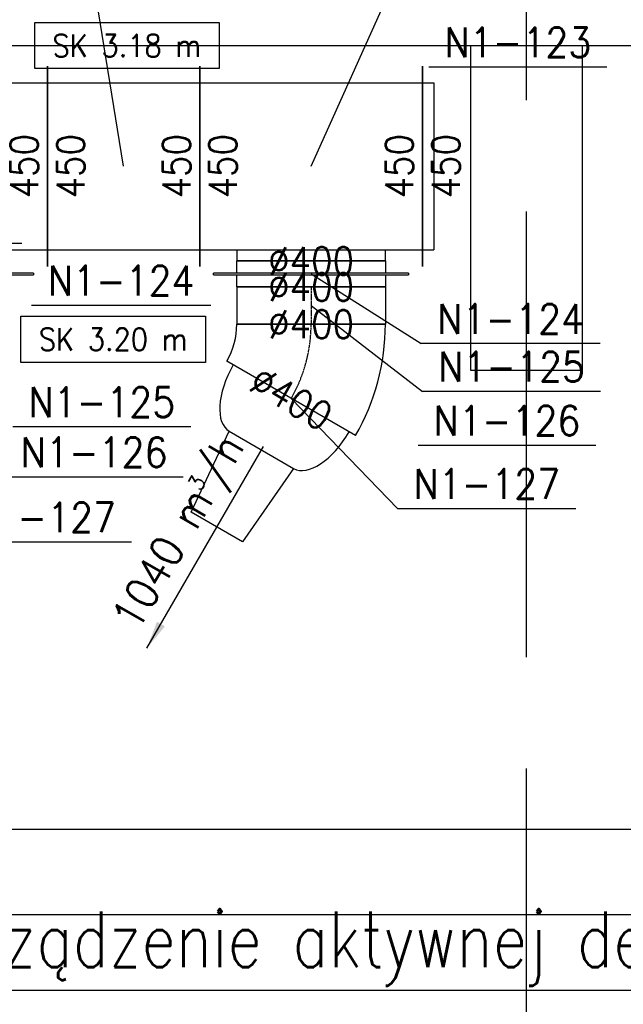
# Model space of a CAD drawing. Header units: millimetres. Extents: x -56303 to -45239, y -20463 to -4540.
# Tile 198 of 256: x -51759 to -51596, y -11848 to -11583. Entities that reach past the tile are written whole.
import ezdxf

# ---------------------------------------------------------------- set-up
doc = ezdxf.new("R2010")
doc.units = ezdxf.units.MM
doc.linetypes.add('ACAD_ISO02W100', pattern=[15, 12, -3])
doc.linetypes.add('DASHDOT', pattern=[1, 0.5, -0.25, 0, -0.25])
for name, color, linetype in [('_HVAC_opis', 3, 'Continuous'), ('_HVAC_podkład', 8, 'Continuous'), ('FLUID-N1', 7, 'Continuous'), ('FLUID-N1-60-INF', 7, 'Continuous'), ('FLUID-N1-75-DIM', 7, 'Continuous'), ('FLUID-N1-80-NUM', 7, 'Continuous'), ('FLUID-N1-85-ARRGR', 7, 'Continuous'), ('FLUID-N1-SYM', 7, 'Continuous')]:
    doc.layers.add(name, color=color, linetype=linetype)
doc.styles.add('DACH_SZACHTY_20_05_2011_JM_xref_CAD$0$OPIS1', font='ROMANS.SHX', dxfattribs={"width": 0.9})
doc.styles.add('FDBES', font='simplex.shx')
doc.styles.add('OPIS1', font='ROMANS.SHX', dxfattribs={"width": 0.9})
doc.dimstyles.new('FDBES', dxfattribs={"dimscale": 50, "dimtxt": 4, "dimasz": 2.5, "dimexe": 0.8, "dimexo": 2, "dimgap": 1, "dimtad": 1, "dimdsep": 46, "dimtxsty": 'FDBES', "dimcen": 2.5, "dimclrd": 4, "dimclre": 5, "dimadec": 0, "dimazin": 0, "dimtfac": 1, "dimtmove": 0, "dimatfit": 3, "dimfxl": 1, "dimarcsym": 0})
doc.dimstyles.new('wymiar', dxfattribs={"dimtxt": 8, "dimasz": 5, "dimexe": 0.1, "dimexo": 0.1, "dimgap": 1, "dimtad": 1, "dimdec": 0, "dimlfac": 10, "dimdsep": 46, "dimtxsty": 'OPIS1', "dimblk": 'OBLIQUE', "dimcen": 10, "dimclrd": 256, "dimclre": 256, "dimadec": 0, "dimazin": 0, "dimtfac": 1, "dimtdec": 0, "dimtmove": 0, "dimatfit": 3, "dimfxl": 1, "dimarcsym": 0})

# ---------------------------------------------------------------- blocks, each defined once
blk = doc.blocks.new('*U569')
at = {"color": 132, "linetype": 'Continuous', "lineweight": -2}
for p, q in [((-205, -270), (-205, 270)), ((205, 270), (205, -270))]:
    blk.add_line(p, q, dxfattribs=at)
at = {"color": 0, "linetype": 'ByBlock', "lineweight": -2}
for p, q in [((-205, 225), (205, 225)), ((-205, -225), (205, -225))]:
    blk.add_line(p, q, dxfattribs=at)
blk = doc.blocks.new('*U570')
at = {"color": 132, "linetype": 'Continuous', "lineweight": -2}
blk.add_line((0, -270), (0, 270), dxfattribs=at)
at = {"color": 0, "linetype": 'ByBlock', "lineweight": -2}
for p, q in [((0, 225), (30, 225)), ((30, 225), (30, -225)), ((0, -225), (30, -225))]:
    blk.add_line(p, q, dxfattribs=at)
blk = doc.blocks.new('*U585')
at = {"color": 132, "linetype": 'Continuous', "lineweight": -2}
for p, q in [((-300, -270), (-300, 270)), ((300, 270), (300, -270)), ((200, -255), (-200, -255))]:
    blk.add_line(p, q, dxfattribs=at)
at = {"color": 0, "linetype": 'ByBlock', "lineweight": -2}
for p, q in [((-300, 225), (300, 225)), ((-300, -225), (300, -225)), ((-200, -225), (-200, -255)), ((200, -255), (200, -225))]:
    blk.add_line(p, q, dxfattribs=at)
blk = doc.blocks.new('*U586')
at = {"color": 0, "linetype": 'ByBlock', "lineweight": -2}
for p, q in [((-2.5, 262.5), (2.5, 262.5)), ((-2.5, 262.5), (-2.5, -262.5)), ((2.5, -262.5), (2.5, 262.5)), ((-35, 200), (-2.5, 200)), ((2.5, 200), (35, 200)), ((-2.5, -200), (-35, -200)), ((35, -200), (2.5, -200)), ((2.5, -262.5), (-2.5, -262.5))]:
    blk.add_line(p, q, dxfattribs=at)
at = {"color": 132, "linetype": 'Continuous', "lineweight": -2}
for p, q in [((-35, -200), (-35, 200)), ((35, 200), (35, -200))]:
    blk.add_line(p, q, dxfattribs=at)
blk = doc.blocks.new('*U587')
at = {"color": 132, "linetype": 'Continuous', "lineweight": -2}
for p, q in [((-50, -200), (-50, 200)), ((50, 200), (50, -200))]:
    blk.add_line(p, q, dxfattribs=at)
at = {"color": 0, "linetype": 'ByBlock', "lineweight": -2}
for p, q in [((-50, 200), (50, 200)), ((-50, -200), (50, -200))]:
    blk.add_line(p, q, dxfattribs=at)
at = {"layer": 'FLUID-N1-SYM', "color": 7, "linetype": 'DASHDOT'}
blk.add_line((-50, 0), (50, 0), dxfattribs=at)
blk = doc.blocks.new('*U588')
at = {"color": 132, "linetype": 'Continuous', "lineweight": -2}
for p, q in [((-300, -270), (-300, 270)), ((300, 270), (300, -270)), ((200, -255), (-200, -255))]:
    blk.add_line(p, q, dxfattribs=at)
at = {"color": 0, "linetype": 'ByBlock', "lineweight": -2}
for p, q in [((-300, 225), (300, 225)), ((-300, -225), (300, -225)), ((-200, -225), (-200, -255)), ((200, -255), (200, -225))]:
    blk.add_line(p, q, dxfattribs=at)
blk = doc.blocks.new('*U589')
at = {"color": 0, "linetype": 'ByBlock', "lineweight": -2}
for p, q in [((-2.5, 262.5), (2.5, 262.5)), ((-2.5, 262.5), (-2.5, -262.5)), ((2.5, -262.5), (2.5, 262.5)), ((-35, 200), (-2.5, 200)), ((2.5, 200), (35, 200)), ((-2.5, -200), (-35, -200)), ((35, -200), (2.5, -200)), ((2.5, -262.5), (-2.5, -262.5))]:
    blk.add_line(p, q, dxfattribs=at)
at = {"color": 132, "linetype": 'Continuous', "lineweight": -2}
for p, q in [((-35, -200), (-35, 200)), ((35, 200), (35, -200))]:
    blk.add_line(p, q, dxfattribs=at)
blk = doc.blocks.new('*U600')
at = {"color": 0, "linetype": 'ByBlock', "lineweight": -2}
for p, q in [((-100, 160), (-80, 400)), ((-80, 400), (80, 400)), ((80, 400), (100, 160)), ((100, 160), (-100, 160))]:
    blk.add_line(p, q, dxfattribs=at)
for centre, start_param, end_param in [((-100, 0), 0, 1.570796), ((100, 0), 4.712389, 6.283185)]:
    blk.add_ellipse(centre, major_axis=(0, 160), ratio=0.5, start_param=start_param, end_param=end_param, dxfattribs=at)
blk = doc.blocks.new('*U601')
at = {"color": 132, "linetype": 'Continuous', "lineweight": -2}
for p, q in [((-133, 150), (213.4, -50)), ((186.6, -150), (-213.4, -150))]:
    blk.add_line(p, q, dxfattribs=at)
at = {"color": 0, "linetype": 'ByBlock', "lineweight": -2}
for radius in [600, 200]:
    blk.add_arc((386.6, -150), radius, 150, 180, dxfattribs=at)
at = {"layer": 'FLUID-N1-SYM', "color": 7, "linetype": 'DASHDOT'}
blk.add_arc((386.6, -150), 400, 150, 180, dxfattribs=at)
blk = doc.blocks.new('_Oblique')
at = {"color": 0, "linetype": 'ByBlock', "lineweight": -2}
blk.add_line((-0.5, -0.5), (0.5, 0.5), dxfattribs=at)

msp = doc.modelspace()

# ---------------------------------------------------------------- linework, layer by layer
at = {"layer": '_HVAC_opis', "color": 3}
msp.add_line((-51811.98, -11844.21), (-51371.7, -11844.21), dxfattribs=at)
at = {"layer": '_HVAC_podkład', "linetype": 'ACAD_ISO02W100', "ltscale": 10}
msp.add_line((-51622.44, -14304.55), (-51622.44, -9928.09), dxfattribs=at)
at = {"layer": '_HVAC_podkład'}
for p, q in [((-52742.44, -11800.86), (-50662.44, -11800.86)), ((-52742.44, -11823.86), (-50662.44, -11823.86))]:
    msp.add_line(p, q, dxfattribs=at)
msp.add_lwpolyline([(-53403.44, -11589.86), (-50438.44, -11589.86)], dxfattribs=at)
msp.add_lwpolyline([(-51637.44, -11589.86), (-51607.44, -11589.86), (-51607.44, -11677.36), (-51637.44, -11677.36)], close=True, dxfattribs=at)
at = {"layer": 'FLUID-N1-60-INF', "color": 7}
for points in [[(-51754.87, -11583.66), (-51705.21, -11583.66), (-51705.21, -11596.06), (-51754.87, -11596.06)], [(-51758.56, -11662.75), (-51708.9, -11662.75), (-51708.9, -11675.15), (-51758.56, -11675.15)]]:
    msp.add_lwpolyline(points, close=True, dxfattribs=at)
at = {"layer": 'FLUID-N1-80-NUM', "color": 3}
for p, q in [((-51600.82, -11595.67), (-51648.7, -11595.67)), ((-51758.3, -11643.11), (-51804.13, -11643.11)), ((-51707.48, -11659.8), (-51755.7, -11659.8)), ((-51602.6, -11670.12), (-51650.83, -11670.12)), ((-51602.52, -11682.96), (-51650.41, -11682.96)), ((-51712.85, -11692.54), (-51760.73, -11692.54)), ((-51603.76, -11697.53), (-51651.64, -11697.53)), ((-51714.93, -11706.05), (-51762.81, -11706.05)), ((-51609.19, -11714.57), (-51657.08, -11714.57)), ((-51728.79, -11723.59), (-51776.68, -11723.59))]:
    msp.add_line(p, q, dxfattribs=at)

# ---------------------------------------------------------------- block references
at = {"layer": 'FLUID-N1', "color": 132, "linetype": 'Continuous', "zscale": 0.1}
for name, p, xscale, yscale in [('*U588', (-51781.44, -11622.36), 0.1000000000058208, 0.09999999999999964), ('*U569', (-51730.94, -11622.36), 0.1, 0.09999999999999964), ('*U585', (-51680.44, -11622.36), 0.1000000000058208, 0.09999999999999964), ('*U570', (-51650.44, -11622.36), 0.1, 0.1)]:
    msp.add_blockref(name, p, dxfattribs=dict(at, xscale=xscale, yscale=yscale))
for name, p, xscale, yscale, rotation in [('*U589', (-51781.44, -11651.36), 0.1000000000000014, 0.1000000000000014, 270), ('*U586', (-51680.44, -11651.36), 0.1000000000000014, 0.1000000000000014, 270), ('*U587', (-51680.44, -11659.86), 0.1, 0.1, 269.9999999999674), ('*U601', (-51681.78, -11679.86), 0.09999999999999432, 0.09999999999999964, 179.9999999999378), ('*U600', (-51685.8, -11684.86), 0.09999999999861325, 0.09999999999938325, 149.9999999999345)]:
    msp.add_blockref(name, p, dxfattribs=dict(at, xscale=xscale, yscale=yscale, rotation=rotation))

# ---------------------------------------------------------------- texts
at = {"layer": '_HVAC_opis', "color": 6, "style": 'DACH_SZACHTY_20_05_2011_JM_xref_CAD$0$OPIS1', "width": 0.8}
msp.add_text('Urządzenie aktywnej dezynfekcji powietrza - 2szt.', height=15, rotation=0.0002, dxfattribs=at).set_placement((-51781.16, -11838.02))
at = {"layer": 'FLUID-N1-60-INF', "color": 7, "char_height": 6, "attachment_point": 5, "line_spacing_factor": 1.1, "style": 'OPIS1'}
for s, insert in [('SK 3.18 m', (-51730.04, -11589.86)), ('SK 3.20 m', (-51733.73, -11668.95))]:
    msp.add_mtext(s, dxfattribs=dict(at, insert=insert))
at = {"layer": 'FLUID-N1-75-DIM', "color": 61, "char_height": 7.5, "attachment_point": 5, "style": 'OPIS1'}
for s, insert, rotation in [('450\\P450', (-51751.44, -11622.36), 90), ('450\\P450', (-51710.44, -11622.36), 90), ('450\\P450', (-51650.44, -11622.36), 90), ('∅400\\P', (-51685.8, -11684.86), 330)]:
    msp.add_mtext(s, dxfattribs=dict(at, insert=insert, rotation=rotation))
for insert in [(-51680.44, -11647.86), (-51680.44, -11654.86), (-51680.44, -11664.86)]:
    msp.add_mtext('∅400\\P', dxfattribs=dict(at, insert=insert))
at = {"layer": 'FLUID-N1-80-NUM', "color": 6, "char_height": 8, "attachment_point": 5, "style": 'OPIS1'}
for s, insert in [('N1-123\\P ', (-51624.76, -11595.67)), ('N1-124\\P ', (-51731.59, -11659.8)), ('N1-124\\P ', (-51626.71, -11670.12)), ('N1-125\\P ', (-51626.46, -11682.96)), ('N1-125\\P ', (-51736.79, -11692.54)), ('N1-126\\P ', (-51627.7, -11697.53)), ('N1-126\\P ', (-51738.87, -11706.05)), ('N1-127\\P ', (-51633.14, -11714.57)), ('N1-127\\P ', (-51752.74, -11723.59))]:
    msp.add_mtext(s, dxfattribs=dict(at, insert=insert))
at = {"layer": 'FLUID-N1-85-ARRGR', "color": 3, "insert": (-51708.97, -11724.98), "char_height": 8.5, "attachment_point": 5, "rotation": 60, "style": 'OPIS1'}
msp.add_mtext('1040 m{\\A2;\\H0.5x;3}/h\\P ', dxfattribs=at)

# ---------------------------------------------------------------- leaders
at = {"layer": 'FLUID-N1-80-NUM', "color": 3}
for points in [[(-51730.94, -11622.36), (-51739.38, -11570.24)], [(-51680.44, -11622.36), (-51660.77, -11578.63)], [(-51680.44, -11651.36), (-51650.83, -11670.12)], [(-51680.44, -11659.86), (-51650.41, -11682.96)], [(-51685.8, -11684.86), (-51657.08, -11714.57)]]:
    msp.add_leader(points, dimstyle='wymiar', override={"dimscale": 0.1, "dimclrd": 3, "dimclre": 3}, dxfattribs=at)
at = {"layer": 'FLUID-N1-85-ARRGR', "color": 3}
msp.add_leader([(-51724.63, -11752.11), (-51693.3, -11697.85)], dimstyle='FDBES', override={"dimscale": 3, "dimclrd": 3}, dxfattribs=at)

doc.saveas('drawing.dxf')
